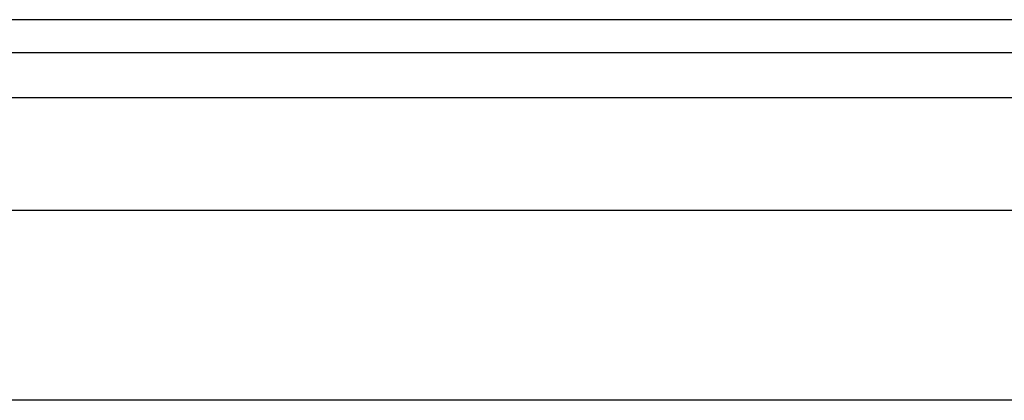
# Model space of a CAD drawing. Header units: inches. Extents: x 6 to 173, y 11 to 93.
# Tile 175 of 214: x 38.233 to 40.271, y 69.991 to 70.779. Entities that reach past the tile are written whole.
import ezdxf

# ---------------------------------------------------------------- set-up
doc = ezdxf.new("R2010")
doc.units = ezdxf.units.IN
doc.header["$MEASUREMENT"] = 0
doc.layers.add('Visible Edges(ANSI)', color=7, linetype='Continuous', lineweight=25)
doc.layers.add('Visible Tangent Edges(ANSI)', color=7, linetype='Continuous', lineweight=25)

msp = doc.modelspace()

# ---------------------------------------------------------------- linework, layer by layer
at = {"layer": 'Visible Edges(ANSI)'}
for p, q in [((41.2964, 70.7787), (5.7004, 70.7787)), ((5.7004, 70.7107), (41.2964, 70.7107)), ((6.4162, 70.385), (40.5603, 70.385)), ((40.5603, 69.9913), (6.4162, 69.9913))]:
    msp.add_line(p, q, dxfattribs=at)
at = {"layer": 'Visible Tangent Edges(ANSI)'}
msp.add_line((5.7004, 70.6177), (41.2964, 70.6177), dxfattribs=at)

doc.saveas('drawing.dxf')
